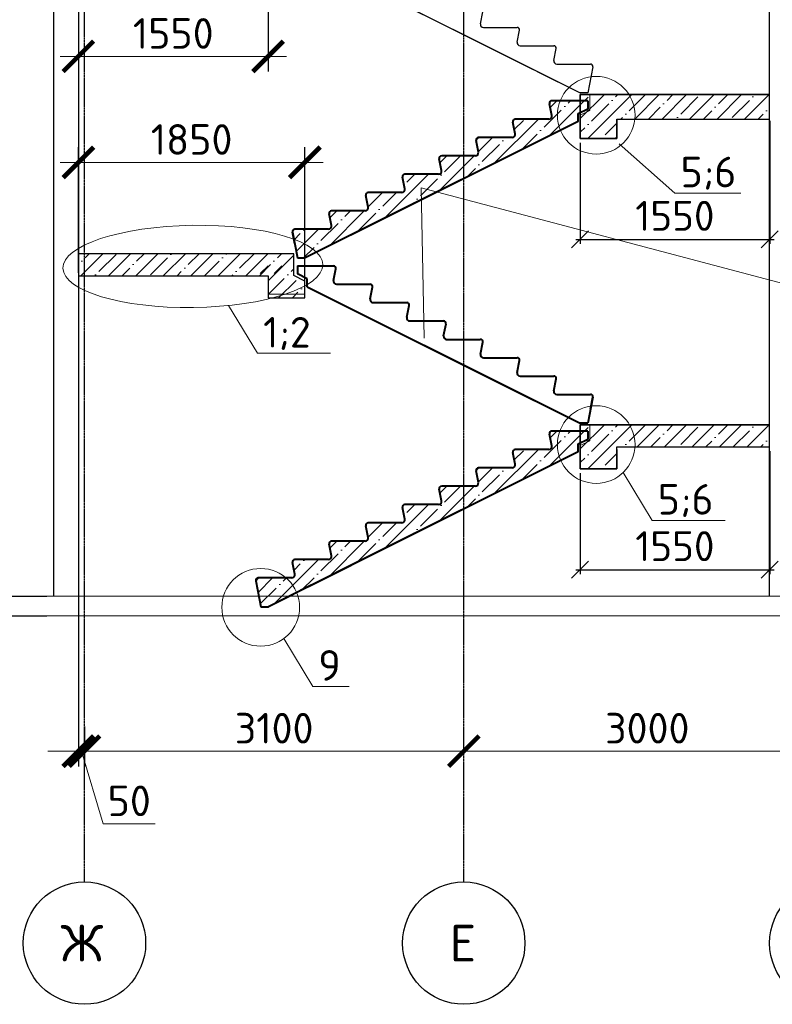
# Model space of a CAD drawing. Header units: millimetres. Extents: x 40580 to 2152466, y -328404 to 177125.
# Tile 10 of 252: x 276411 to 282563, y 153392 to 161439. Entities that reach past the tile are written whole.
import ezdxf
from ezdxf import colors
from ezdxf.entities.mleader import LeaderData, LeaderLine
from ezdxf.math import Vec2, Vec3

# ---------------------------------------------------------------- set-up
doc = ezdxf.new("R2010")
doc.units = ezdxf.units.MM
doc.linetypes.add('______5', pattern=[1100, 800, -100, 100, -100])
doc.linetypes.add('CENTER', pattern=[2, 1.25, -0.25, 0.25, -0.25])
for name, color, linetype, lineweight in [('RAZMER', 7, 'Continuous', 9), ('Standard', 7, 'Continuous', 25), ('ОСИ', 7, 'CENTER', 15), ('Основной', 1, 'Continuous', 40), ('подоснова', 151, 'Continuous', 5), ('Размерная линия_ общее', 7, 'Continuous', 25), ('Размеры', 9, 'Continuous', 15), ('Символы 0.20', 250, 'Continuous', 20)]:
    doc.layers.add(name, color=color, linetype=linetype, lineweight=lineweight)
doc.layers.add('СПДС_Оси', color=7, linetype='Continuous')
doc.styles.add('GOST-2.304_Type-B', font='GOST_Common.ttf')
doc.styles.get("Standard").update_dxf_attribs({"font": 'isocpeur.ttf'})
doc.styles.add('ГОСТ', font='isocpeur.ttf')
doc.dimstyles.new('ГОСТ', dxfattribs={"dimscale": 0, "dimtxt": 2.5, "dimasz": 2.5, "dimexe": 1.25, "dimexo": 0.625, "dimtad": 1, "dimdec": 0, "dimtxsty": 'ГОСТ', "dimblk": 'ARCHTICK', "dimcen": 2.5, "dimdle": 1.5, "dimclrd": 256, "dimclre": 256, "dimclrt": 256, "dimadec": 0, "dimazin": 0, "dimtfac": 1, "dimtdec": 0, "dimtmove": 1, "dimatfit": 3, "dimfxl": 2, "dimtfill": 1, "dimlwd": -1, "dimarcsym": 0})
doc.dimstyles.new('Осевые', dxfattribs={"dimscale": 0.7, "dimtxt": 450, "dimasz": 400, "dimexe": 100, "dimexo": 100, "dimgap": 100, "dimtad": 1, "dimdec": 0, "dimzin": 0, "dimdsep": 46, "dimtxsty": 'Standard', "dimblk": 'OBLIQUE', "dimcen": 9, "dimdle": 100, "dimazin": 0, "dimtm": 1e-09, "dimtfac": 1, "dimtdec": 0, "dimtofl": 0, "dimtmove": 0, "dimatfit": 3, "dimfxl": 1, "dimtolj": 1, "dimtzin": 0, "dimarcsym": 0})

# ---------------------------------------------------------------- blocks, each defined once
blk = doc.blocks.new('NSY101')
at = {"color": 0, "linetype": 'ByBlock', "lineweight": -2}
blk.add_circle((0, 0), 50, dxfattribs=at)
blk = doc.blocks.new('_ArchTick')
at = {"color": 0, "linetype": 'ByBlock', "const_width": 0.15}
blk.add_lwpolyline([(-0.5, -0.5), (0.5, 0.5)], dxfattribs=at)
blk = doc.blocks.new('*D1919')
at = {"layer": 'Defpoints', "color": 0, "lineweight": 25, "ltscale": 100, "transparency": 16777216}
for p in [(280040.9, 155460.6), (280040.9, 155460.6), (283040.9, 155136.8)]:
    blk.add_point(p, dxfattribs=at)
at = {"layer": 'RAZMER', "lineweight": -2, "ltscale": 100, "transparency": 16777216}
for p, q in [((280040.9, 155523.1), (280040.9, 155585.6)), ((283040.9, 155199.3), (283040.9, 155585.6))]:
    blk.add_line(p, q, dxfattribs=at)
at = {"layer": 'RAZMER', "ltscale": 100, "transparency": 16777216}
blk.add_line((283190.9, 155460.6), (279890.9, 155460.6), dxfattribs=at)
at = {"layer": 'RAZMER', "ltscale": 100, "transparency": 16777216, "xscale": 250, "yscale": 250, "zscale": 250, "rotation": 180}
blk.add_blockref('_ArchTick', (280040.9, 155460.6), dxfattribs=at)
at = {"layer": 'RAZMER', "ltscale": 100, "transparency": 16777216, "xscale": 250, "yscale": 250, "zscale": 250}
blk.add_blockref('_ArchTick', (283040.9, 155460.6), dxfattribs=at)
at = {"layer": 'RAZMER', "ltscale": 100, "transparency": 16777216, "insert": (281540.9, 155648.1), "char_height": 250, "width": 833.333, "attachment_point": 5, "style": 'ГОСТ', "bg_fill": 3, "box_fill_scale": 1.1, "bg_fill_color": 256, "bg_fill_true_color": 13158600, "bg_fill_transparency": 0}
blk.add_mtext('3000', dxfattribs=at)
blk = doc.blocks.new('*D1920')
at = {"layer": 'Defpoints', "color": 0, "lineweight": 25, "ltscale": 100, "transparency": 16777216}
for p in [(276940.9, 155460.6), (280040.9, 155460.6), (276940.9, 155136.8)]:
    blk.add_point(p, dxfattribs=at)
at = {"layer": 'RAZMER', "lineweight": -2, "ltscale": 100, "transparency": 16777216}
for p, q in [((276940.9, 155199.3), (276940.9, 155585.6)), ((280040.9, 155523.1), (280040.9, 155585.6))]:
    blk.add_line(p, q, dxfattribs=at)
at = {"layer": 'RAZMER', "ltscale": 100, "transparency": 16777216}
blk.add_line((280190.9, 155460.6), (276790.9, 155460.6), dxfattribs=at)
at = {"layer": 'RAZMER', "ltscale": 100, "transparency": 16777216, "xscale": 250, "yscale": 250, "zscale": 250, "rotation": 180}
blk.add_blockref('_ArchTick', (276940.9, 155460.6), dxfattribs=at)
at = {"layer": 'RAZMER', "ltscale": 100, "transparency": 16777216, "xscale": 250, "yscale": 250, "zscale": 250}
blk.add_blockref('_ArchTick', (280040.9, 155460.6), dxfattribs=at)
at = {"layer": 'RAZMER', "ltscale": 100, "transparency": 16777216, "insert": (278490.9, 155648.1), "char_height": 250, "width": 833.333, "attachment_point": 5, "style": 'ГОСТ', "bg_fill": 3, "box_fill_scale": 1.1, "bg_fill_color": 256, "bg_fill_true_color": 13158600, "bg_fill_transparency": 0}
blk.add_mtext('3100', dxfattribs=at)
blk = doc.blocks.new('*D2368')
at = {"layer": 'Defpoints', "color": 0, "lineweight": 25, "transparency": 16777216}
for p in [(276890.9, 159376.5), (276940.9, 155725.6), (276890.9, 155460.6)]:
    blk.add_point(p, dxfattribs=at)
at = {"layer": 'RAZMER', "lineweight": -2, "transparency": 16777216}
for p, q in [((276890.9, 159314), (276890.9, 155335.6)), ((276940.9, 155663.1), (276940.9, 155335.6))]:
    blk.add_line(p, q, dxfattribs=at)
at = {"layer": 'RAZMER', "transparency": 16777216}
for p, q in [((276890.9, 155460.6), (276640.9, 155460.6)), ((276940.9, 155460.6), (276890.9, 155460.6)), ((276940.9, 155460.6), (276890.9, 155460.6)), ((276915.9, 155460.6), (277094, 154866.8)), ((276940.9, 155460.6), (277190.9, 155460.6)), ((277094, 154866.8), (277519, 154866.8))]:
    blk.add_line(p, q, dxfattribs=at)
at = {"layer": 'RAZMER', "transparency": 16777216, "xscale": 250, "yscale": 250, "zscale": 250}
blk.add_blockref('_ArchTick', (276890.9, 155460.6), dxfattribs=at)
at = {"layer": 'RAZMER', "transparency": 16777216, "xscale": 250, "yscale": 250, "zscale": 250, "rotation": 180}
blk.add_blockref('_ArchTick', (276940.9, 155460.6), dxfattribs=at)
at = {"layer": 'RAZMER', "transparency": 16777216, "insert": (277306.5, 155054.3), "char_height": 250, "attachment_point": 5, "style": 'ГОСТ', "bg_fill": 3, "box_fill_scale": 1.1, "bg_fill_color": 256, "bg_fill_true_color": 13158600, "bg_fill_transparency": 0}
blk.add_mtext('50', dxfattribs=at)
blk = doc.blocks.new('_None')
blk = doc.blocks.new('*D2367')
at = {"layer": 'Defpoints', "color": 0, "lineweight": 25, "transparency": 16777216}
for p in [(276890.9, 160272.8), (276890.9, 159308.3), (278741.7, 159166.5)]:
    blk.add_point(p, dxfattribs=at)
at = {"layer": 'RAZMER', "lineweight": -2, "transparency": 16777216}
for p, q in [((276890.9, 159370.8), (276890.9, 160397.8)), ((278741.7, 159229), (278741.7, 160397.8))]:
    blk.add_line(p, q, dxfattribs=at)
at = {"layer": 'RAZMER', "transparency": 16777216}
blk.add_line((278891.7, 160272.8), (276740.9, 160272.8), dxfattribs=at)
at = {"layer": 'RAZMER', "transparency": 16777216, "xscale": 250, "yscale": 250, "zscale": 250, "rotation": 180}
blk.add_blockref('_ArchTick', (276890.9, 160272.8), dxfattribs=at)
at = {"layer": 'RAZMER', "transparency": 16777216, "xscale": 250, "yscale": 250, "zscale": 250}
blk.add_blockref('_ArchTick', (278741.7, 160272.8), dxfattribs=at)
at = {"layer": 'RAZMER', "transparency": 16777216, "insert": (277816.3, 160460.3), "char_height": 250, "attachment_point": 5, "style": 'ГОСТ', "bg_fill": 3, "box_fill_scale": 1.1, "bg_fill_color": 256, "bg_fill_true_color": 13158600, "bg_fill_transparency": 0}
blk.add_mtext('1850', dxfattribs=at)
blk = doc.blocks.new('*D2366')
at = {"layer": 'Defpoints', "color": 0, "lineweight": 25, "transparency": 16777216}
for p in [(276890.9, 162046.5), (278441.7, 162046.5), (276890.9, 161139.4)]:
    blk.add_point(p, dxfattribs=at)
at = {"layer": 'RAZMER', "lineweight": -2, "transparency": 16777216}
for p, q in [((276890.9, 161984), (276890.9, 161014.4)), ((278441.7, 161984), (278441.7, 161014.4))]:
    blk.add_line(p, q, dxfattribs=at)
at = {"layer": 'RAZMER', "transparency": 16777216}
blk.add_line((278591.7, 161139.4), (276740.9, 161139.4), dxfattribs=at)
at = {"layer": 'RAZMER', "transparency": 16777216, "xscale": 250, "yscale": 250, "zscale": 250, "rotation": 180}
blk.add_blockref('_ArchTick', (276890.9, 161139.4), dxfattribs=at)
at = {"layer": 'RAZMER', "transparency": 16777216, "xscale": 250, "yscale": 250, "zscale": 250}
blk.add_blockref('_ArchTick', (278441.7, 161139.4), dxfattribs=at)
at = {"layer": 'RAZMER', "transparency": 16777216, "insert": (277666.3, 161326.9), "char_height": 250, "attachment_point": 5, "style": 'ГОСТ', "bg_fill": 3, "box_fill_scale": 1.1, "bg_fill_color": 256, "bg_fill_true_color": 13158600, "bg_fill_transparency": 0}
blk.add_mtext('1550', dxfattribs=at)
blk = doc.blocks.new('1ЛМ30.11.15-4')
at = {"layer": 'Основной', "color": 18, "lineweight": 30, "ltscale": 5, "true_color": 0x000000}
for p, q in [((-119862.2, -870082.8), (-119566.8, -870082.8)), ((-119862.2, -870082.8), (-119862.2, -870147.6)), ((-119566.5, -870202.9), (-119547.2, -870106.7)), ((-119782.6, -870187.4), (-119862.2, -870147.6)), ((-119782.6, -870252.3), (-119782.6, -870187.4)), ((-119542, -870232.8), (-119266.8, -870232.8)), ((-119266.5, -870352.9), (-119247.2, -870256.7)), ((-119242, -870382.8), (-118966.8, -870382.8)), ((-118966.5, -870502.9), (-118947.2, -870406.7)), ((-118942, -870532.8), (-118666.8, -870532.8)), ((-118666.5, -870652.9), (-118647.2, -870556.7)), ((-118642, -870682.8), (-118366.8, -870682.8)), ((-118366.5, -870802.9), (-118347.2, -870706.7)), ((-118342, -870832.8), (-118066.8, -870832.8)), ((-118066.5, -870952.9), (-118047.2, -870856.7)), ((-118042, -870982.8), (-117766.8, -870982.8)), ((-117766.5, -871102.9), (-117747.2, -871006.7)), ((-117742, -871132.8), (-117466.8, -871132.8)), ((-117466.5, -871252.9), (-117447.2, -871156.7)), ((-117466.5, -871252.9), (-117447.2, -871156.7)), ((-117442, -871282.8), (-117166.7, -871282.8)), ((-117147.1, -871306.6), (-117188.5, -871517.9)), ((-117188.5, -871517.9), (-117251.4, -871517.9))]:
    blk.add_line(p, q, dxfattribs=at)
for points in [[(-119782.6, -870252.3), (-119078.3, -870604.4)], [(-119482.6, -870402.3), (-118778.3, -870754.4)], [(-119242, -870382.8), (-119078.3, -870382.8)], [(-119182.6, -870552.3), (-118478.3, -870904.4)], [(-118882.6, -870702.3), (-118178.3, -871054.4)], [(-118582.6, -870852.3), (-117878.3, -871204.4)], [(-118282.6, -871002.3), (-117578.3, -871354.4)], [(-117982.6, -871152.3), (-117278.3, -871504.4)], [(-117496, -871132.8), (-117466.8, -871132.8)], [(-117601.1, -871343), (-117251.4, -871517.9)]]:
    blk.add_lwpolyline(points, dxfattribs=at)
for centre, radius, start, end in [((-119566.8, -870102.8), 20, 348.69007, 90), ((-119542, -870207.8), 25, 168.69007, 270), ((-119266.8, -870252.8), 20, 348.69007, 90), ((-119242, -870357.8), 25, 168.69007, 270), ((-118966.8, -870402.8), 20, 348.69007, 90), ((-118942, -870507.8), 25, 168.69007, 270), ((-118666.8, -870552.8), 20, 348.69007, 90), ((-118642, -870657.8), 25, 168.69007, 270), ((-118366.8, -870702.8), 20, 348.69007, 90), ((-118342, -870807.8), 25, 168.69007, 270), ((-118066.8, -870852.8), 20, 348.69007, 90), ((-118042, -870957.8), 25, 168.69007, 270), ((-117766.8, -871002.8), 20, 348.69007, 90), ((-117742, -871107.8), 25, 168.69007, 270), ((-117466.8, -871152.8), 20, 348.69007, 90), ((-117466.8, -871152.8), 20, 348.69007, 90), ((-117442, -871257.8), 25, 168.69007, 270), ((-117442, -871257.8), 25, 168.69007, 270), ((-117166.7, -871302.8), 20, 348.92967, 90)]:
    blk.add_arc(centre, radius, start, end, dxfattribs=at)
at = {"layer": 'Размеры', "color": 18, "lineweight": 30, "ltscale": 10, "true_color": 0x000000}
blk.add_line((-119106.9, -870382.8), (-119163.5, -870382.8), dxfattribs=at)
blk = doc.blocks.new('_OBLIQUE')
at = {"color": 0, "linetype": 'ByBlock'}
blk.add_line((-0.5, -0.5), (0.5, 0.5), dxfattribs=at)
blk = doc.blocks.new('*D1001')
at = {"layer": 'Defpoints', "color": 0, "linetype": 'ByBlock', "lineweight": 25, "ltscale": 13, "transparency": 16777216}
for p in [(282541.9, 157946.9), (280991.7, 157766.9), (282541.9, 156943.5)]:
    blk.add_point(p, dxfattribs=at)
at = {"layer": 'ОСИ', "color": 0, "linetype": 'ByBlock', "lineweight": -2, "ltscale": 13, "transparency": 16777216}
for p, q in [((282541.9, 157911.9), (282541.9, 156908.5)), ((280991.7, 157731.9), (280991.7, 156908.5)), ((280956.7, 156943.5), (282576.9, 156943.5))]:
    blk.add_line(p, q, dxfattribs=at)
at = {"layer": 'ОСИ', "color": 0, "linetype": 'ByBlock', "lineweight": -2, "ltscale": 13, "transparency": 16777216, "xscale": 140, "yscale": 140, "zscale": 140, "rotation": 180}
blk.add_blockref('_OBLIQUE', (280991.7, 156943.5), dxfattribs=at)
at = {"layer": 'ОСИ', "color": 0, "linetype": 'ByBlock', "lineweight": -2, "ltscale": 13, "transparency": 16777216, "xscale": 140, "yscale": 140, "zscale": 140}
blk.add_blockref('_OBLIQUE', (282541.9, 156943.5), dxfattribs=at)
at = {"layer": 'ОСИ', "color": 0, "linetype": 'ByBlock', "ltscale": 13, "transparency": 16777216, "insert": (281766.8, 157136), "char_height": 245, "attachment_point": 5}
blk.add_mtext('\\A1;1550', dxfattribs=at)
blk = doc.blocks.new('*D1002')
at = {"layer": 'Defpoints', "color": 0, "linetype": 'ByBlock', "lineweight": 25, "ltscale": 13, "transparency": 16777216}
for p in [(282541.9, 160646.9), (280991.7, 160466.9), (282541.9, 159643.5)]:
    blk.add_point(p, dxfattribs=at)
at = {"layer": 'ОСИ', "color": 0, "linetype": 'ByBlock', "lineweight": -2, "ltscale": 13, "transparency": 16777216}
for p, q in [((282541.9, 160611.9), (282541.9, 159608.5)), ((280991.7, 160431.9), (280991.7, 159608.5)), ((280956.7, 159643.5), (282576.9, 159643.5))]:
    blk.add_line(p, q, dxfattribs=at)
at = {"layer": 'ОСИ', "color": 0, "linetype": 'ByBlock', "lineweight": -2, "ltscale": 13, "transparency": 16777216, "xscale": 140, "yscale": 140, "zscale": 140, "rotation": 180}
blk.add_blockref('_OBLIQUE', (280991.7, 159643.5), dxfattribs=at)
at = {"layer": 'ОСИ', "color": 0, "linetype": 'ByBlock', "lineweight": -2, "ltscale": 13, "transparency": 16777216, "xscale": 140, "yscale": 140, "zscale": 140}
blk.add_blockref('_OBLIQUE', (282541.9, 159643.5), dxfattribs=at)
at = {"layer": 'ОСИ', "color": 0, "linetype": 'ByBlock', "ltscale": 13, "transparency": 16777216, "insert": (281766.8, 159836), "char_height": 245, "attachment_point": 5}
blk.add_mtext('\\A1;1550', dxfattribs=at)

msp = doc.modelspace()

# ---------------------------------------------------------------- hatches: boundary and pattern name
at = {"layer": 'Размеры', "true_color": 0x000000, "transparency": 33554648}
h = msp.add_hatch(dxfattribs=at)
h.set_pattern_fill('ANSI35', color=18, scale=25)
h.set_pattern_definition([(45, (392945.71, 1039497.29), (-112.253202, 112.253202), []), (45, (393057.97, 1039497.29), (-112.253202, 112.253202), [198.4375, -39.6875, 0, -39.6875])])
h.paths.add_polyline_path([(281055.96, 160806.91), (280995.96, 160806.91), (280995.96, 160466.91), (281055.96, 160466.91)])
h.paths.add_polyline_path([(282540.867, 160626.91), (282540.867, 160826.91), (281334.168, 160826.91), (281333.441, 160823.921), (281281.441, 160823.921), (281091.7, 160826.91), (281091.7, 160806.91), (281055.96, 160806.91), (281055.96, 160466.91), (281291.7, 160466.91), (281291.7, 160626.91)])
h = msp.add_hatch(dxfattribs=at)
h.set_pattern_fill('ANSI35', color=18, scale=25)
h.set_pattern_definition([(45, (109660.5, 149474.39), (-112.2532, 112.2532), []), (45, (109772.76, 149474.39), (-112.2532, 112.2532), [198.4375, -39.6875, 0, -39.6875])])
h.paths.add_polyline_path([(278741.66, 159272.897), (278651.867, 159317.793), (278651.867, 159526.543), (276890.867, 159526.543), (276890.867, 159346.543), (278440.867, 159346.543), (278440.867, 159166.543), (278741.66, 159166.543)])
h = msp.add_hatch(dxfattribs=at)
h.set_pattern_fill('ANSI35', color=18, scale=25)
h.set_pattern_definition([(45, (392945.71, 1036797.29), (-112.253202, 112.253202), []), (45, (393057.97, 1036797.29), (-112.253202, 112.253202), [198.4375, -39.6875, 0, -39.6875])])
h.paths.add_polyline_path([(281055.96, 158106.91), (280995.96, 158106.91), (280995.96, 157766.91), (281055.96, 157766.91)])
h.paths.add_polyline_path([(281291.7, 157766.91), (281291.7, 157946.91), (282540.867, 157946.91), (282540.867, 158126.91), (281334.168, 158126.91), (281333.441, 158123.921), (281281.441, 158123.921), (281091.7, 158126.91), (281091.7, 158106.91), (281055.96, 158106.91), (281055.96, 157766.91)])

# ---------------------------------------------------------------- linework, layer by layer
at = {"layer": 'RAZMER', "color": 18, "true_color": 0x000000}
for p, q in [((283044, 156726.91), (274198.893, 156726.91)), ((276534.457, 156726.91), (283044, 156726.91)), ((283023.17, 156566.91), (274188.42, 156566.91)), ((276503.27, 156566.91), (283023.17, 156566.91))]:
    msp.add_line(p, q, dxfattribs=at)
at = {"layer": 'Standard', "color": 18, "linetype": 'Continuous', "lineweight": 25, "true_color": 0x000000}
for p, q in [((281156.7, 160826.91), (281246.7, 160826.91)), ((281156.7, 158126.91), (281246.7, 158126.91))]:
    msp.add_line(p, q, dxfattribs=at)
at = {"layer": 'Standard', "color": 18, "linetype": 'Continuous', "lineweight": 35, "true_color": 0x000000}
for p, q in [((281291.7, 160826.91), (282540.867, 160826.91)), ((281291.7, 160826.91), (282540.867, 160826.91)), ((281291.7, 160626.91), (281291.7, 160466.91)), ((281291.7, 160626.91), (281291.7, 160466.91)), ((281291.7, 160466.91), (280991.7, 160466.91)), ((281291.7, 160466.91), (280991.7, 160466.91)), ((281291.7, 158126.91), (282540.867, 158126.91)), ((281291.7, 158126.91), (282540.867, 158126.91)), ((281291.7, 157926.91), (281291.7, 157766.91)), ((281291.7, 157926.91), (281291.7, 157766.91)), ((281291.7, 157766.91), (280991.7, 157766.91)), ((281291.7, 157766.91), (280991.7, 157766.91))]:
    msp.add_line(p, q, dxfattribs=at)
at = {"layer": 'ОСИ', "color": 18, "linetype": '______5', "lineweight": 25, "ltscale": 0.02, "true_color": 0x000000, "transparency": 33554687}
for p, q in [((276940.867, 154391.514), (276940.867, 173674.884)), ((280040.867, 154391.514), (280040.867, 173674.884))]:
    msp.add_line(p, q, dxfattribs=at)
at = {"layer": 'Основной', "color": 18, "ltscale": 5, "true_color": 0x000000}
for p, q in [((280760.222, 160656.505), (280740.987, 160752.679)), ((281055.96, 160776.602), (280760.599, 160776.602)), ((280976.356, 160671.954), (281055.96, 160711.756)), ((281055.96, 160776.602), (281055.96, 160711.756)), ((280976.356, 160607.108), (280976.356, 160671.954)), ((280460.222, 160506.505), (280440.987, 160602.679)), ((280735.708, 160626.602), (280460.599, 160626.602)), ((280435.708, 160476.602), (280160.599, 160476.602)), ((280160.222, 160356.505), (280140.987, 160452.679)), ((280135.708, 160326.602), (279860.599, 160326.602)), ((279860.222, 160206.505), (279840.987, 160302.679)), ((279560.222, 160056.505), (279540.987, 160152.679)), ((279835.708, 160176.602), (279560.599, 160176.602)), ((279260.222, 159906.505), (279240.987, 160002.679)), ((279535.708, 160026.602), (279260.599, 160026.602)), ((278960.222, 159756.505), (278940.987, 159852.679)), ((279235.708, 159876.602), (278960.599, 159876.602)), ((278640.867, 159702.761), (278682.203, 159491.493)), ((278660.222, 159606.505), (278640.987, 159702.679)), ((278660.222, 159606.505), (278640.987, 159702.679)), ((278935.708, 159726.602), (278660.495, 159726.602)), ((278935.708, 159726.602), (278660.599, 159726.602)), ((278680.867, 159426.543), (278976.229, 159426.543)), ((278680.867, 159426.543), (278680.867, 159361.698)), ((278682.203, 159491.493), (278745.128, 159491.493)), ((278760.471, 159321.895), (278680.867, 159361.698)), ((278976.605, 159306.446), (278995.84, 159402.621)), ((278760.471, 159257.05), (278760.471, 159321.895)), ((279001.12, 159276.543), (279276.229, 159276.543)), ((279276.605, 159156.446), (279295.84, 159252.621)), ((279301.12, 159126.543), (279576.229, 159126.543)), ((279576.605, 159006.446), (279595.84, 159102.621)), ((279601.12, 158976.543), (279876.229, 158976.543)), ((279876.605, 158856.446), (279895.84, 158952.621)), ((279901.12, 158826.543), (280176.229, 158826.543)), ((280176.605, 158706.446), (280195.84, 158802.621)), ((280201.12, 158676.543), (280476.229, 158676.543)), ((280476.605, 158556.446), (280495.84, 158652.621)), ((280501.12, 158526.543), (280776.229, 158526.543)), ((280776.605, 158406.446), (280795.84, 158502.621)), ((280801.12, 158376.543), (281076.229, 158376.543)), ((280801.12, 158376.543), (281076.333, 158376.543)), ((281095.96, 158352.703), (281054.625, 158141.435)), ((281076.605, 158256.446), (281095.84, 158352.621)), ((281076.605, 158256.446), (281095.84, 158352.621)), ((281054.625, 158141.435), (280991.7, 158141.435)), ((281055.96, 158076.602), (280760.599, 158076.602)), ((281055.96, 158076.602), (281055.96, 158011.756)), ((280760.222, 157956.505), (280740.987, 158052.679)), ((280976.356, 157971.954), (281055.96, 158011.756)), ((280460.222, 157806.505), (280440.987, 157902.679)), ((280735.708, 157926.602), (280460.599, 157926.602)), ((280976.356, 157907.108), (280976.356, 157971.954)), ((280160.222, 157656.505), (280140.987, 157752.679)), ((280435.708, 157776.602), (280160.599, 157776.602)), ((279860.222, 157506.505), (279840.987, 157602.679)), ((280135.708, 157626.602), (279860.599, 157626.602)), ((279560.222, 157356.505), (279540.987, 157452.679)), ((279835.708, 157476.602), (279560.599, 157476.602)), ((279260.222, 157206.505), (279240.987, 157302.679)), ((279535.708, 157326.602), (279260.599, 157326.602)), ((279235.708, 157176.602), (278960.599, 157176.602)), ((278960.222, 157056.505), (278940.987, 157152.679)), ((278935.708, 157026.602), (278660.599, 157026.602)), ((278660.222, 156906.505), (278640.987, 157002.679)), ((278660.222, 156906.505), (278640.987, 157002.679)), ((278340.867, 156852.761), (278382.203, 156641.493)), ((278635.708, 156876.602), (278360.495, 156876.602)), ((278382.203, 156641.493), (278445.128, 156641.493))]:
    msp.add_line(p, q, dxfattribs=at)
for points in [[(280976.356, 160607.108), (280272.068, 160254.963)], [(280435.708, 160476.602), (280272.068, 160476.602)], [(280676.356, 160457.108), (279972.068, 160104.963)], [(280376.356, 160307.108), (279672.068, 159954.963)], [(280076.356, 160157.108), (279372.068, 159804.963)], [(279776.356, 160007.108), (279072.068, 159654.963)], [(279476.356, 159857.108), (278745.128, 159491.493)], [(278689.751, 159726.602), (278660.599, 159726.602)], [(278760.471, 159257.05), (279464.76, 158904.905)], [(279060.471, 159107.05), (279764.76, 158754.905)], [(279301.12, 159126.543), (279464.76, 159126.543)], [(279360.471, 158957.05), (280064.76, 158604.905)], [(279660.471, 158807.05), (280364.76, 158454.905)], [(279960.471, 158657.05), (280664.76, 158304.905)], [(280260.471, 158507.05), (280991.7, 158141.435)], [(281047.077, 158376.543), (281076.229, 158376.543)], [(280976.356, 157907.108), (280272.068, 157554.963)], [(280676.356, 157757.108), (279972.068, 157404.963)], [(280435.708, 157776.602), (280272.068, 157776.602)], [(280376.356, 157607.108), (279672.068, 157254.963)], [(280076.356, 157457.108), (279372.068, 157104.963)], [(279776.356, 157307.108), (279072.068, 156954.963)], [(279476.356, 157157.108), (278772.068, 156804.963)], [(278689.751, 157026.602), (278660.599, 157026.602)], [(279176.356, 157007.108), (278472.068, 156654.963)], [(278794.87, 156816.364), (278445.128, 156641.493)]]:
    msp.add_lwpolyline(points, dxfattribs=at)
for centre, radius, start, end in [((280760.599, 160756.602), 20, 90, 191.3099325), ((280735.708, 160651.602), 25, 270, 11.3099325), ((280460.599, 160606.602), 20, 90, 191.3099325), ((280160.599, 160456.602), 20, 90, 191.3099325), ((280435.708, 160501.602), 25, 270, 11.3099325), ((279860.599, 160306.602), 20, 90, 191.3099325), ((280135.708, 160351.602), 25, 270, 11.3099325), ((279560.599, 160156.602), 20, 90, 191.3099325), ((279835.708, 160201.602), 25, 270, 11.3099325), ((279260.599, 160006.602), 20, 90, 191.3099325), ((279535.708, 160051.602), 25, 270, 11.3099325), ((278960.599, 159856.602), 20, 90, 191.3099325), ((279235.708, 159901.602), 25, 270, 11.3099325), ((278935.708, 159751.602), 25, 270, 11.3099325), ((278935.708, 159751.602), 25, 270, 11.3099325), ((278935.708, 159751.602), 25, 270, 11.3099325), ((278660.495, 159706.602), 20, 90, 191.0703293), ((278660.599, 159706.602), 20, 90, 191.3099325), ((278660.599, 159706.602), 20, 90, 191.3099325), ((278976.229, 159406.543), 20, 348.6900675, 90), ((279001.12, 159301.543), 25, 168.6900675, 270), ((279276.229, 159256.543), 20, 348.6900675, 90), ((279301.12, 159151.543), 25, 168.6900675, 270), ((279576.229, 159106.543), 20, 348.6900675, 90), ((279601.12, 159001.543), 25, 168.6900675, 270), ((279876.229, 158956.543), 20, 348.6900675, 90), ((279901.12, 158851.543), 25, 168.6900675, 270), ((280176.229, 158806.543), 20, 348.6900675, 90), ((280201.12, 158701.543), 25, 168.6900675, 270), ((280476.229, 158656.543), 20, 348.6900675, 90), ((280501.12, 158551.543), 25, 168.6900675, 270), ((280776.229, 158506.543), 20, 348.6900675, 90), ((280801.12, 158401.543), 25, 168.6900675, 270), ((280801.12, 158401.543), 25, 168.6900675, 270), ((280801.12, 158401.543), 25, 168.6900675, 270), ((281076.229, 158356.543), 20, 348.6900675, 90), ((281076.229, 158356.543), 20, 348.6900675, 90), ((281076.333, 158356.543), 20, 348.9296707, 90), ((280760.599, 158056.602), 20, 90, 191.3099325), ((280460.599, 157906.602), 20, 90, 191.3099325), ((280735.708, 157951.602), 25, 270, 11.3099325), ((280160.599, 157756.602), 20, 90, 191.3099325), ((280435.708, 157801.602), 25, 270, 11.3099325), ((280135.708, 157651.602), 25, 270, 11.3099325), ((279860.599, 157606.602), 20, 90, 191.3099325), ((279835.708, 157501.602), 25, 270, 11.3099325), ((279560.599, 157456.602), 20, 90, 191.3099325), ((279535.708, 157351.602), 25, 270, 11.3099325), ((279260.599, 157306.602), 20, 90, 191.3099325), ((278960.599, 157156.602), 20, 90, 191.3099325), ((279235.708, 157201.602), 25, 270, 11.3099325), ((278660.599, 157006.602), 20, 90, 191.3099325), ((278660.599, 157006.602), 20, 90, 191.3099325), ((278935.708, 157051.602), 25, 270, 11.3099325), ((278360.495, 156856.602), 20, 90, 191.0703293), ((278635.708, 156901.602), 25, 270, 11.3099325), ((278635.708, 156901.602), 25, 270, 11.3099325)]:
    msp.add_arc(centre, radius, start, end, dxfattribs=at)
at = {"layer": 'Размерная линия_ общее', "color": 18, "linetype": 'Continuous', "lineweight": 25, "true_color": 0x000000, "transparency": 33554687}
for p, q in [((275632.362, 156726.91), (276632.362, 156726.91)), ((275632.362, 156566.91), (276632.362, 156566.91))]:
    msp.add_line(p, q, dxfattribs=at)
at = {"layer": 'Размеры', "color": 18, "true_color": 0x000000}
for p, q in [((280991.7, 160776.602), (280991.7, 160826.91)), ((280991.7, 160826.91), (282540.867, 160826.91)), ((281071.7, 160698.16), (281071.7, 160826.91)), ((281201.7, 160826.91), (282540.867, 160826.91)), ((280991.7, 160658.16), (281071.7, 160698.16)), ((280991.7, 160466.91), (280991.7, 160658.16)), ((280991.7, 160466.91), (280991.7, 160587.759)), ((281291.7, 160626.91), (281291.7, 160466.91)), ((281291.7, 160626.91), (282540.867, 160626.91)), ((281291.7, 160466.91), (280991.7, 160466.91)), ((281291.7, 160466.91), (280991.7, 160466.91)), ((278440.867, 159196.543), (278741.66, 159196.543)), ((278440.867, 159196.543), (278741.66, 159196.543)), ((280991.7, 158076.602), (280991.7, 158126.91)), ((280991.7, 158126.91), (282540.867, 158126.91)), ((281071.7, 157998.16), (281071.7, 158126.91)), ((281201.7, 158126.91), (282540.867, 158126.91)), ((280991.7, 157958.16), (281071.7, 157998.16)), ((280991.7, 157766.91), (280991.7, 157958.16)), ((281291.7, 157926.91), (281291.7, 157766.91)), ((280991.7, 157766.91), (280991.7, 157887.759)), ((281291.7, 157766.91), (280991.7, 157766.91)), ((281291.7, 157766.91), (280991.7, 157766.91))]:
    msp.add_line(p, q, dxfattribs=at)
at = {"layer": 'Размеры', "color": 18, "lineweight": 30, "true_color": 0x000000}
for p, q in [((280991.7, 160776.602), (280991.7, 160826.91)), ((280991.7, 160826.91), (281291.7, 160826.91)), ((280991.7, 160826.91), (280991.7, 160776.602)), ((282540.867, 160826.91), (280991.7, 160826.91)), ((280991.7, 160466.91), (280991.7, 160826.91)), ((280991.7, 160826.91), (281291.7, 160826.91)), ((280991.7, 160826.91), (280991.7, 160466.91)), ((282540.867, 160826.91), (280991.7, 160826.91)), ((280991.7, 160466.91), (280991.7, 160679.626)), ((280991.7, 160679.626), (280991.7, 160466.91)), ((281291.7, 160626.91), (282540.867, 160626.91)), ((281291.7, 160466.91), (281291.7, 160626.91)), ((281291.7, 160626.91), (282540.867, 160626.91)), ((281291.7, 160466.91), (281291.7, 160626.91)), ((280991.7, 160466.91), (281291.7, 160466.91)), ((280991.7, 160466.91), (281291.7, 160466.91)), ((276890.867, 159556.543), (276890.867, 159376.543)), ((278651.867, 159526.543), (276890.867, 159526.543)), ((280991.7, 157766.91), (280991.7, 158126.91)), ((280991.7, 158126.91), (281291.7, 158126.91)), ((280991.7, 158126.91), (280991.7, 157766.91)), ((282540.867, 158126.91), (280991.7, 158126.91)), ((280991.7, 158076.602), (280991.7, 158126.91)), ((280991.7, 158126.91), (281291.7, 158126.91)), ((280991.7, 158126.91), (280991.7, 158076.602)), ((282540.867, 158126.91), (280991.7, 158126.91)), ((280991.7, 157766.91), (280991.7, 157979.626)), ((280991.7, 157979.626), (280991.7, 157766.91)), ((281291.7, 157946.91), (282540.867, 157946.91)), ((281291.7, 157766.91), (281291.7, 157946.91)), ((281291.7, 157766.91), (281291.7, 157926.91)), ((280991.7, 157766.91), (281291.7, 157766.91)), ((280991.7, 157766.91), (281291.7, 157766.91))]:
    msp.add_line(p, q, dxfattribs=at)
at = {"layer": 'Размеры', "color": 18, "ltscale": 10, "true_color": 0x000000}
for p, q in [((280300.653, 160476.602), (280357.275, 160476.602)), ((279436.174, 159126.543), (279379.553, 159126.543)), ((280300.653, 157776.602), (280357.275, 157776.602))]:
    msp.add_line(p, q, dxfattribs=at)
at = {"layer": 'Размеры', "color": 18, "lineweight": 30, "true_color": 0x000000}
for points in [[(282540.867, 156726.91), (282540.867, 165991.74)], [(278741.66, 159302.897), (278651.867, 159347.793), (278651.867, 159526.543)], [(276890.867, 159346.543), (278440.867, 159346.543), (278440.867, 159166.543), (278741.66, 159166.543), (278741.66, 159301.301)]]:
    msp.add_lwpolyline(points, dxfattribs=at)
at = {"layer": 'Размеры', "color": 18, "true_color": 0x000000}
for points in [[(280991.7, 160679.626), (280991.7, 160658.16)], [(280991.7, 157979.626), (280991.7, 157958.16)]]:
    msp.add_lwpolyline(points, dxfattribs=at)
at = {"layer": 'Символы 0.20', "color": 18, "true_color": 0x000000}
msp.add_line((281854.284, 160292.323), (281849.284, 160292.323), dxfattribs=at)
for points in [[(281310.742, 160425.261), (281766.784, 160022.246)], [(281766.784, 160022.246), (282305.075, 160022.246)], [(278118.862, 159103.324), (278355.348, 158712.249)], [(278355.348, 158712.249), (278952.353, 158712.249)], [(281343.802, 157738.178), (281580.288, 157347.103)], [(281580.288, 157347.103), (282177.293, 157347.103)], [(278569.512, 156380.788), (278805.998, 155989.712)], [(278805.998, 155989.712), (279104.5, 155989.712)]]:
    msp.add_lwpolyline(points, dxfattribs=at)
for centre in [(281123.256, 160658.431), (281123.256, 157966.548), (278381.117, 156636.328)]:
    msp.add_circle(centre, 317.48, dxfattribs=at)

# ---------------------------------------------------------------- block references
at = {"layer": 'ОСИ', "color": 18, "linetype": 'Continuous', "lineweight": 25, "true_color": 0x000000, "transparency": 33554687, "xscale": 9.999999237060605, "yscale": 9.999999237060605, "zscale": 9.999999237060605}
for p in [(276940.867, 153891.514), (280040.867, 153891.514), (283040.867, 153891.514)]:
    msp.add_blockref('NSY101', p, dxfattribs=at)
at = {"layer": 'Размеры', "color": 18, "true_color": 0x000000}
msp.add_blockref('1ЛМ30.11.15-4', (398243.076, 1032359.337), dxfattribs=at)

# ---------------------------------------------------------------- texts
at = {"layer": 'Символы 0.20', "color": 18, "true_color": 0x000000, "char_height": 250, "attachment_point": 1, "style": 'ГОСТ'}
for s, insert in [('5;6', (281812.466, 160319.135)), ('1;2', (278401.031, 159009.138)), ('5;6', (281625.97, 157643.992)), ('9', (278851.68, 156286.602))]:
    msp.add_mtext(s, dxfattribs=dict(at, insert=insert))
at = {"layer": 'СПДС_Оси', "color": 18, "linetype": 'Continuous', "lineweight": 25, "ltscale": 150, "true_color": 0x000000}
for s, p in [('Ж', (276745.694, 153741.514)), ('Е', (279924.518, 153741.514))]:
    msp.add_text(s, height=300, dxfattribs=at).set_placement(p)

# ---------------------------------------------------------------- dimensions: what is measured, and where the dimension line sits
at = {"layer": 'ОСИ', "color": 18, "linetype": 'ByBlock', "ltscale": 13, "true_color": 0x000000}
for base, p1, p2, picture, middle in [((282541.867, 159643.538), (280991.7, 160466.91), (282541.867, 160646.91), '*D1002', (281766.784, 159836.038)), ((282541.867, 156943.538), (280991.7, 157766.91), (282541.867, 157946.91), '*D1001', (281766.784, 157136.038))]:
    dim = msp.add_linear_dim(base=base, p1=p1, p2=p2, dimstyle='Осевые', override={"dimtxt": 350, "dimasz": 200, "dimexe": 50, "dimexo": 50, "dimdle": 50, "dimtmove": 1}, dxfattribs=at)
    dim.commit()
    dim.dimension.update_dxf_attribs({"geometry": picture, "text_midpoint": middle})

# ---------------------------------------------------------------- leaders
at = {"layer": 'подоснова', "color": 18, "ltscale": 0.3, "true_color": 0x000000}
ml = msp.add_multileader_mtext('Standard', dxfattribs=at)
ml.set_content('1ЛМ27.11.14-4', color=(0, 0, 0), style='GOST-2.304_Type-B')
ml.set_leader_properties(color=256, linetype='ByLayer', lineweight=15)
ml.set_arrow_properties(name='NONE')
ml.build(insert=Vec2(0, 0))
ml.multileader.update_dxf_attribs({"text_left_attachment_type": 6, "text_right_attachment_type": 6, "dogleg_length": 0.1, "arrow_head_size": 18})
ctx = ml.context
ctx.base_point, ctx.char_height, ctx.arrow_head_size, ctx.landing_gap_size, ctx.plane_origin = Vec3(283280.701, 159114.907), 250, 18, 20, Vec3(270657.956, 160973.899)
ctx.left_attachment, ctx.right_attachment, ctx.text_align_type = 6, 6, 1
notes = []
notes.append((ctx, [(0, (1, 1, 0), (283280.601, 159114.907), (1, 0), 0.1, [(1, [(279717.496, 158835.885), (279691.708, 160065.937)], 0, [])])]))
ctx.mtext.insert, ctx.mtext.alignment, ctx.mtext.flow_direction = Vec3(284275.701, 159414.907), 2, 5
for ctx, leaders in notes:
    for number, flags, end, landing, length, lines in leaders:
        leader = LeaderData()
        leader.index, (leader.has_last_leader_line, leader.has_dogleg_vector, leader.attachment_direction) = number, flags
        leader.last_leader_point, leader.dogleg_vector, leader.dogleg_length = Vec3(end), Vec3(landing), length
        for number, points, colour, breaks in lines:
            line = LeaderLine()
            line.index, line.vertices, line.color, line.breaks = number, Vec3.list(points), colors.encode_raw_color(colour), breaks
            leader.lines.append(line)
        ctx.leaders.append(leader)

# ---------------------------------------------------------------- next in the draw order: dimensions: what is measured, and where the dimension line sits
at = {"layer": 'RAZMER', "color": 18, "ltscale": 100, "true_color": 0x000000}
dim = msp.add_linear_dim(base=(280040.867, 155460.586), p1=(283040.867, 155136.793), p2=(280040.867, 155460.586), angle=180, dimstyle='ГОСТ', override={"dimscale": 0, "dimtix": 0, "dimtofl": 1, "dimtmove": 1, "dimatfit": 3}, dxfattribs=at)
dim.commit()
dim.dimension.update_dxf_attribs({"geometry": '*D1919', "text_midpoint": (281540.867, 155460.586), "dimtype": 160})

# ---------------------------------------------------------------- next in the draw order: dimensions: what is measured, and where the dimension line sits
dim = msp.add_linear_dim(base=(276940.867, 155460.586), p1=(280040.867, 155460.586), p2=(276940.867, 155136.793), angle=180, dimstyle='ГОСТ', override={"dimscale": 0, "dimtix": 0, "dimtofl": 1, "dimtmove": 1, "dimatfit": 3}, dxfattribs=at)
dim.commit()
dim.dimension.update_dxf_attribs({"geometry": '*D1920', "text_midpoint": (278490.867, 155460.586), "dimtype": 160})

# ---------------------------------------------------------------- next in the draw order: dimensions: what is measured, and where the dimension line sits
at = {"layer": 'RAZMER', "color": 18, "true_color": 0x000000}
dim = msp.add_linear_dim(base=(276890.867, 155460.586), p1=(276940.867, 155725.551), p2=(276890.867, 159376.543), angle=180, dimstyle='ГОСТ', override={"dimscale": 0, "dimtix": 0, "dimtofl": 1, "dimtmove": 1, "dimatfit": 3}, dxfattribs=at)
dim.commit()
dim.dimension.update_dxf_attribs({"geometry": '*D2368', "text_midpoint": (277156.492, 155054.336)})

# ---------------------------------------------------------------- next in the draw order: hatches: boundary and pattern name
at = {"layer": 'Размеры', "true_color": 0x000000, "transparency": 33554648}
h = msp.add_hatch(dxfattribs=at)
h.set_pattern_fill('ANSI35', color=18, scale=25)
h.set_pattern_definition([(45, (-94200.29, 349510.5), (-112.2532, 112.2532), []), (45, (-94088.03, 349510.5), (-112.2532, 112.2532), [198.4375, -39.6875, 0, -39.6875])])
h.paths.add_polyline_path([(278615.961, 159426.91), (278365.491, 159426.91), (278382.203, 159341.493), (278445.128, 159341.493)])
h.paths.add_polyline_path([(280833.911, 160535.885, -0.10644164), (280805.776, 160666.548, -0.08873015), (280825.461, 160776.602), (280760.599, 160776.602, 0.47328482), (280740.987, 160752.679), (280760.222, 160656.505, -0.47328482), (280735.708, 160626.602), (280460.599, 160626.602, 0.47328482), (280440.987, 160602.679), (280460.222, 160506.505, -0.47328482), (280435.708, 160476.602), (280272.068, 160476.602), (280160.599, 160476.602, 0.47328482), (280140.987, 160452.679), (280160.222, 160356.505, -0.47328482), (280135.708, 160326.602), (280040.867, 160326.602), (280040.867, 160139.363), (280676.356, 160457.108)])
h.paths.add_polyline_path([(280991.7, 160776.602), (280825.461, 160776.602, 0.08873015), (280805.776, 160666.548, 0.10644164), (280833.911, 160535.885), (280976.356, 160607.108), (280976.356, 160671.954), (280991.7, 160679.626)])
h.paths.add_polyline_path([(281055.96, 160776.602), (280991.7, 160776.602), (280991.7, 160679.626), (281055.96, 160711.756)])
h.paths.add_polyline_path([(277011.179, 164181.526), (277598.679, 164181.526), (277598.679, 164732.663), (277011.179, 164732.663)], flags=9)
h.paths.add_polyline_path([(281724.378, 162359.813), (282286.878, 162359.813), (282286.878, 162910.95), (281724.378, 162910.95)], flags=9)
h.paths.add_polyline_path([(280312.68, 161844.575), (284383.893, 161844.575), (284383.893, 162395.711), (280312.68, 162395.711)], flags=9)
edge = h.paths.add_edge_path()
edge.add_line((278660.706, 159601.362), (278682.203, 159491.493))
edge.add_line((278682.203, 159491.493), (278745.128, 159491.493))
edge.add_line((278745.128, 159491.493), (279776.356, 160007.108))
edge.add_line((279776.356, 160007.108), (280040.867, 160139.363))
edge.add_line((280040.867, 160139.363), (280040.867, 160326.602))
edge.add_line((280040.867, 160326.602), (279860.599, 160326.602))
edge.add_arc((279860.599, 160306.602), 20, 90, 191.3099325)
edge.add_line((279840.987, 160302.679), (279860.222, 160206.505))
edge.add_arc((279835.708, 160201.602), 25, -90, 11.3099325, ccw=False)
edge.add_line((279835.708, 160176.602), (279560.599, 160176.602))
edge.add_arc((279560.599, 160156.602), 20, 90, 191.3099325)
edge.add_line((279540.987, 160152.679), (279560.222, 160056.505))
edge.add_arc((279535.708, 160051.602), 25, -90, 11.3099325, ccw=False)
edge.add_line((279535.708, 160026.602), (279260.599, 160026.602))
edge.add_arc((279260.599, 160006.602), 20, 90, 191.3099325)
edge.add_line((279240.987, 160002.679), (279260.222, 159906.505))
edge.add_arc((279235.708, 159901.602), 25, -90, 11.3099325, ccw=False)
edge.add_line((279235.708, 159876.602), (278960.599, 159876.602))
edge.add_arc((278960.599, 159856.602), 20, 90, 191.3099325)
edge.add_line((278940.987, 159852.679), (278960.222, 159756.505))
edge.add_arc((278935.708, 159751.602), 25, -90, 11.3099325, ccw=False)
edge.add_line((278935.708, 159726.602), (278660.599, 159726.602))
edge.add_arc((278660.599, 159706.602), 20, 90, 191.3099325)
edge.add_line((278640.987, 159702.679), (278660.222, 159606.505))
edge.add_arc((278635.708, 159601.602), 25, -0.549874, 11.3099325, ccw=False)
h = msp.add_hatch(dxfattribs=at)
h.set_pattern_fill('ANSI35', color=18, scale=25)
h.set_pattern_definition([(45, (-94200.29, 346810.5), (-112.2532, 112.2532), []), (45, (-94088.03, 346810.5), (-112.2532, 112.2532), [198.4375, -39.6875, 0, -39.6875])])
h.paths.add_polyline_path([(279776.356, 157307.108), (280040.867, 157439.363), (280040.867, 157626.602), (279860.599, 157626.602, 0.47328482), (279840.987, 157602.679), (279860.222, 157506.505, -0.47328482), (279835.708, 157476.602), (279560.599, 157476.602, 0.47328482), (279540.987, 157452.679), (279560.222, 157356.505, -0.47328482), (279535.708, 157326.602), (279260.599, 157326.602, 0.47328482), (279240.987, 157302.679), (279260.222, 157206.505, -0.47328482), (279235.708, 157176.602), (278960.599, 157176.602, 0.47328482), (278940.987, 157152.679), (278960.222, 157056.505, -0.47328482), (278935.708, 157026.602), (278660.599, 157026.602, 0.47328482), (278640.987, 157002.679), (278660.222, 156906.505, -0.47328482), (278635.708, 156876.602), (278588.631, 156876.602, -0.11816208), (278675.003, 156756.431), (279176.356, 157007.108)])
h.paths.add_polyline_path([(278588.631, 156876.602), (278360.495, 156876.602, 0.4720058), (278340.867, 156852.761), (278365.491, 156726.91), (278615.961, 156726.91), (278675.003, 156756.431, 0.11816208)])
h.paths.add_polyline_path([(278615.961, 156726.91), (278365.491, 156726.91), (278382.203, 156641.493), (278445.128, 156641.493)])
h.paths.add_polyline_path([(280833.911, 157835.885, -0.10644164), (280805.776, 157966.548, -0.08873015), (280825.461, 158076.602), (280760.599, 158076.602, 0.47328482), (280740.987, 158052.679), (280760.222, 157956.505, -0.47328482), (280735.708, 157926.602), (280460.599, 157926.602, 0.47328482), (280440.987, 157902.679), (280460.222, 157806.505, -0.47328482), (280435.708, 157776.602), (280272.068, 157776.602), (280160.599, 157776.602, 0.47328482), (280140.987, 157752.679), (280160.222, 157656.505, -0.47328482), (280135.708, 157626.602), (280040.867, 157626.602), (280040.867, 157439.363), (280676.356, 157757.108)])
h.paths.add_polyline_path([(280991.7, 158076.602), (280825.461, 158076.602, 0.08873015), (280805.776, 157966.548, 0.10644164), (280833.911, 157835.885), (280976.356, 157907.108), (280976.356, 157971.954), (280991.7, 157979.626)])
h.paths.add_polyline_path([(281055.96, 158076.602), (280991.7, 158076.602), (280991.7, 157979.626), (281055.96, 158011.756)])
h.paths.add_polyline_path([(277011.179, 161481.526), (277598.679, 161481.526), (277598.679, 162032.663), (277011.179, 162032.663)], flags=9)
h.paths.add_polyline_path([(281724.378, 159659.813), (282286.878, 159659.813), (282286.878, 160210.95), (281724.378, 160210.95)], flags=9)
h.paths.add_polyline_path([(280312.68, 159144.575), (284383.893, 159144.575), (284383.893, 159695.711), (280312.68, 159695.711)], flags=9)

# ---------------------------------------------------------------- next in the draw order: linework, layer by layer
at = {"layer": 'Размеры', "color": 18, "lineweight": 30, "true_color": 0x000000}
for points in [[(276690.867, 156726.91), (276690.867, 165991.74)], [(276890.867, 165991.74), (276890.867, 156726.91)], [(276890.867, 165991.74), (276890.867, 156726.91)]]:
    msp.add_lwpolyline(points, dxfattribs=at)
at = {"layer": 'Символы 0.20', "color": 18, "true_color": 0x000000}
msp.add_ellipse((277827.102, 159422.666), major_axis=(1062.004, 14.83), ratio=0.31626244, dxfattribs=at)

# ---------------------------------------------------------------- next in the draw order: dimensions: what is measured, and where the dimension line sits
at = {"layer": 'RAZMER', "color": 18, "true_color": 0x000000}
for base, p1, p2, picture, middle in [((276890.867, 161139.373), (278441.66, 162046.543), (276890.867, 162046.543), '*D2366', (277666.264, 161326.873)), ((276890.867, 160272.791), (278741.66, 159166.543), (276890.867, 159308.283), '*D2367', (277816.264, 160460.291))]:
    dim = msp.add_linear_dim(base=base, p1=p1, p2=p2, dimstyle='ГОСТ', override={"dimscale": 0, "dimrnd": 10, "dimtix": 0, "dimtofl": 1, "dimtmove": 1, "dimatfit": 3}, dxfattribs=at)
    dim.commit()
    dim.dimension.update_dxf_attribs({"geometry": picture, "text_midpoint": middle})

doc.saveas('drawing.dxf')
